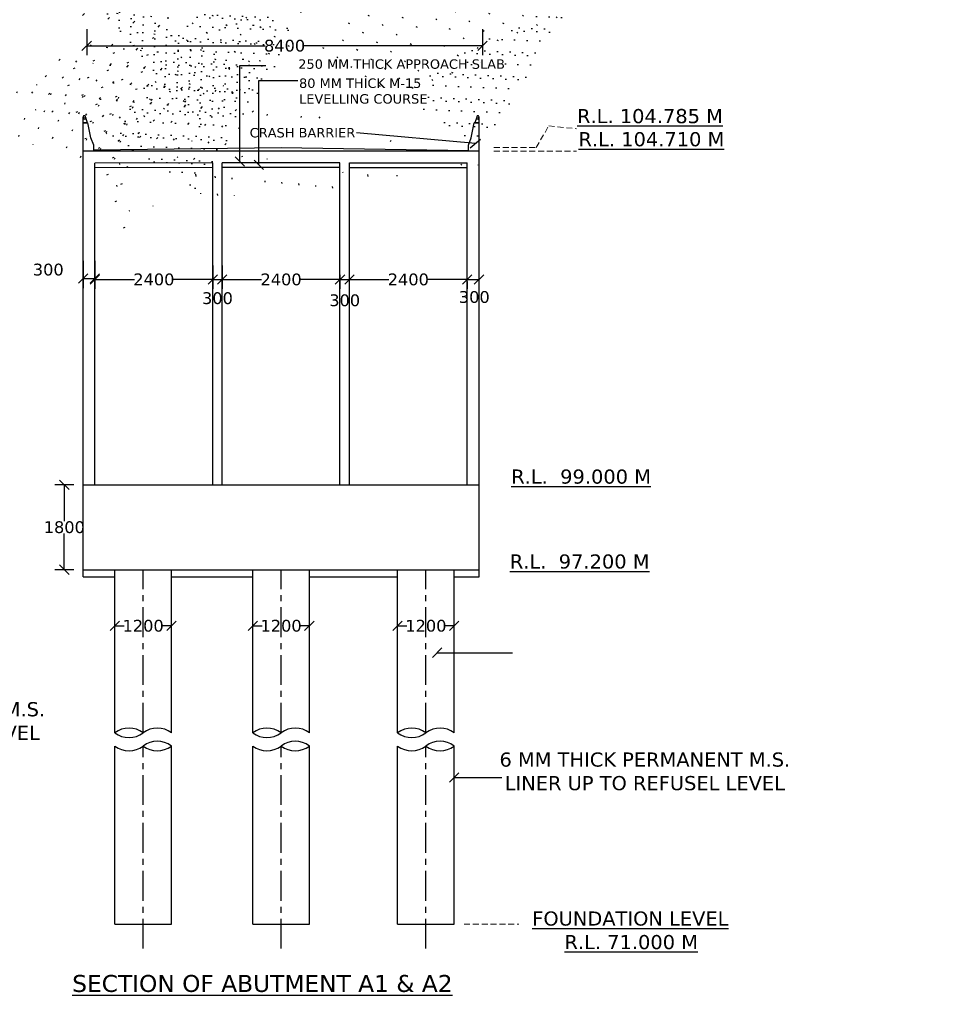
# Model space of a CAD drawing. Header units: millimetres. Extents: x -7746077780 to -3844657605, y -13315294818 to -6656873469.
# Tile 35 of 129: x -3872103758 to -3872083861, y -6657915624 to -6657894732. Entities that reach past the tile are written whole.
import ezdxf

# ---------------------------------------------------------------- set-up
doc = ezdxf.new("R2010")
doc.units = ezdxf.units.MM
doc.header["$MEASUREMENT"] = 0
doc.header["$PDMODE"] = 2
doc.linetypes.add('CENTER', pattern=[50.800000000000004, 31.75, -6.35, 6.35, -6.35])
doc.linetypes.add('HIDDEN', pattern=[0.375, 0.25, -0.125])
doc.layers.add('TEX', color=6, linetype='Continuous')
doc.layers.add('TEXT', color=7, linetype='Continuous')
doc.styles.get("Standard").update_dxf_attribs({"font": 'verdana.ttf', "height": 250})
doc.dimstyles.new('ISO-25', dxfattribs={"dimtxt": 250, "dimasz": 200, "dimexe": 200, "dimexo": 200, "dimgap": 0.02, "dimtad": 0, "dimtih": 1, "dimtoh": 1, "dimdec": 0, "dimdsep": 46, "dimtxsty": 'Standard', "dimblk": 'OBLIQUE', "dimcen": 150, "dimclrd": 1, "dimclre": 1, "dimclrt": 1, "dimadec": 0, "dimazin": 0, "dimtfac": 1, "dimtdec": 0, "dimtmove": 2, "dimatfit": 3, "dimldrblk": 'OBLIQUE', "dimfxl": 0, "dimarcsym": 0})
pattern_1 = [(49.99999999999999, (239420.498445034, -502886.040017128), (358.6300913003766, -31.37606749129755), [37.5, -412.5]), (355, (239420.498445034, -502886.040017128), (-69.37566680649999, 376.0960668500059), [30, -330]), (100.4514, (239450.3842844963, -502888.6546869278), (289.2546908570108, 344.7197710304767), [31.87009499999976, -350.5710559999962]), (46.18420000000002, (239420.498445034, -502786.0400190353), (533.620524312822, -82.75950716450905), [56.2499999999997, -618.7499999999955]), (96.63559999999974, (239464.9668164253, -502792.936671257), (467.3313527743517, 487.0589354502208), [47.8051439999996, -525.8564999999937]), (351.1842000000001, (239420.498445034, -502786.0400190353), (467.3309725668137, 487.0593004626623), [45, -495]), (21, (239470.498445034, -502811.040017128), (298.4535260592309, -201.3094453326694), [37.5, -412.5]), (326, (239470.498445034, -502811.040017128), (121.6576659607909, 362.5750225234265), [30, -330]), (71.45140000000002, (239495.3695616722, -502827.8158197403), (420.1113142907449, 161.2652483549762), [31.87009499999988, -350.571055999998]), (37.50000000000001, (239420.498445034, -502886.040017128), (6.079927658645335, 166.4469269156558), [0, -326, 0, -335, 0, -331.25]), (7.499999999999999, (239420.498445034, -502886.040017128), (131.5347687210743, 197.2058559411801), [0, -191, 0, -318.5, 0, -126.25]), (327.5, (239308.998445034, -502886.040017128), (266.9112180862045, -11.2774358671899), [0, -125, 0, -390, 0, -517.5]), (317.5, (239258.998445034, -502886.040017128), (291.5930846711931, 50.0524911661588), [0, -162.5, 0, -259, 0, -367.5])]

# ---------------------------------------------------------------- blocks, each defined once
blk = doc.blocks.new('_Oblique')
at = {"color": 0, "linetype": 'ByBlock', "lineweight": -2}
blk.add_line((-0.5, -0.5), (0.5, 0.5), dxfattribs=at)
blk = doc.blocks.new('*D489')
at = {"color": 1, "lineweight": -2, "ltscale": 20, "transparency": 16777216}
for p, q in [((-3872101738.307304, -6657907393.318135), (-3872101738.307304, -6657907393.318133)), ((-3872101738.307304, -6657907593.318133), (-3872101540.862563, -6657907593.318133)), ((-3872100538.307305, -6657907593.318133), (-3872100735.752046, -6657907593.318133))]:
    blk.add_line(p, q, dxfattribs=at)
at = {"layer": 'Defpoints', "color": 0, "ltscale": 20, "transparency": 16777216}
for p in [(-3872101738.307304, -6657907593.318135), (-3872100538.307305, -6657907593.318133), (-3872100538.307305, -6657907593.318133)]:
    blk.add_point(p, dxfattribs=at)
at = {"color": 1, "lineweight": -2, "ltscale": 20, "transparency": 16777216, "xscale": 200, "yscale": 200, "zscale": 200, "rotation": 180}
blk.add_blockref('_Oblique', (-3872101738.307304, -6657907593.318133), dxfattribs=at)
at = {"color": 1, "lineweight": -2, "ltscale": 20, "transparency": 16777216, "xscale": 200, "yscale": 200, "zscale": 200}
blk.add_blockref('_Oblique', (-3872100538.307305, -6657907593.318133), dxfattribs=at)
at = {"color": 1, "ltscale": 20, "transparency": 16777216, "insert": (-3872101138.307304, -6657907593.318133), "char_height": 250, "attachment_point": 5}
blk.add_mtext('1200', dxfattribs=at)
blk = doc.blocks.new('*D490')
at = {"color": 1, "lineweight": -2, "ltscale": 20, "transparency": 16777216}
for p, q in [((-3872094538.307304, -6657907393.318135), (-3872094538.307304, -6657907393.318133)), ((-3872095738.307303, -6657907593.318133), (-3872095540.862562, -6657907593.318133)), ((-3872094538.307304, -6657907593.318133), (-3872094735.752045, -6657907593.318133))]:
    blk.add_line(p, q, dxfattribs=at)
at = {"layer": 'Defpoints', "color": 0, "ltscale": 20, "transparency": 16777216}
for p in [(-3872095738.307303, -6657907593.318133), (-3872095738.307303, -6657907593.318133), (-3872094538.307304, -6657907593.318135)]:
    blk.add_point(p, dxfattribs=at)
at = {"color": 1, "lineweight": -2, "ltscale": 20, "transparency": 16777216, "xscale": 200, "yscale": 200, "zscale": 200, "rotation": 180}
blk.add_blockref('_Oblique', (-3872095738.307303, -6657907593.318133), dxfattribs=at)
at = {"color": 1, "lineweight": -2, "ltscale": 20, "transparency": 16777216, "xscale": 200, "yscale": 200, "zscale": 200}
blk.add_blockref('_Oblique', (-3872094538.307304, -6657907593.318133), dxfattribs=at)
at = {"color": 1, "ltscale": 20, "transparency": 16777216, "insert": (-3872095138.307303, -6657907593.318133), "char_height": 250, "attachment_point": 5}
blk.add_mtext('1200', dxfattribs=at)
blk = doc.blocks.new('*D491')
at = {"color": 1, "lineweight": -2, "ltscale": 20, "transparency": 16777216}
for p, q in [((-3872098811.224682, -6657907393.318133), (-3872098811.224682, -6657907393.318131)), ((-3872097611.224682, -6657907393.318133), (-3872097611.224682, -6657907393.318131)), ((-3872098811.224682, -6657907593.318131), (-3872098613.779941, -6657907593.318131)), ((-3872097611.224682, -6657907593.318131), (-3872097808.669423, -6657907593.318131))]:
    blk.add_line(p, q, dxfattribs=at)
at = {"layer": 'Defpoints', "color": 0, "ltscale": 20, "transparency": 16777216}
for p in [(-3872098811.224682, -6657907593.318131), (-3872098811.224682, -6657907593.318133), (-3872097611.224682, -6657907593.318133)]:
    blk.add_point(p, dxfattribs=at)
at = {"color": 1, "lineweight": -2, "ltscale": 20, "transparency": 16777216, "xscale": 200, "yscale": 200, "zscale": 200, "rotation": 180}
blk.add_blockref('_Oblique', (-3872098811.224682, -6657907593.318131), dxfattribs=at)
at = {"color": 1, "lineweight": -2, "ltscale": 20, "transparency": 16777216, "xscale": 200, "yscale": 200, "zscale": 200}
blk.add_blockref('_Oblique', (-3872097611.224682, -6657907593.318131), dxfattribs=at)
at = {"color": 1, "ltscale": 20, "transparency": 16777216, "insert": (-3872098211.224682, -6657907593.318131), "char_height": 250, "attachment_point": 5}
blk.add_mtext('1200', dxfattribs=at)
blk = doc.blocks.new('*D492')
at = {"color": 1, "lineweight": -2, "ltscale": 20, "transparency": 16777216}
for p, q in [((-3872102611.22468, -6657904601.620986), (-3872103011.224684, -6657904601.620986)), ((-3872102811.224684, -6657904601.620986), (-3872102811.224684, -6657905370.892456)), ((-3872102811.224684, -6657906401.620984), (-3872102811.224684, -6657905632.349514)), ((-3872102611.224682, -6657906401.620984), (-3872103011.224684, -6657906401.620984))]:
    blk.add_line(p, q, dxfattribs=at)
at = {"layer": 'Defpoints', "color": 0, "ltscale": 20, "transparency": 16777216}
for p in [(-3872102411.22468, -6657904601.620986), (-3872102811.224684, -6657906401.620984), (-3872102411.224682, -6657906401.620984)]:
    blk.add_point(p, dxfattribs=at)
at = {"color": 1, "lineweight": -2, "ltscale": 20, "transparency": 16777216, "xscale": 200, "yscale": 200, "zscale": 200}
for p, rotation in [((-3872102811.224684, -6657904601.620986), 90), ((-3872102811.224684, -6657906401.620984), 270)]:
    blk.add_blockref('_Oblique', p, dxfattribs=dict(at, rotation=rotation))
at = {"color": 1, "ltscale": 20, "transparency": 16777216, "insert": (-3872102811.224683, -6657905501.620986), "char_height": 250, "attachment_point": 5}
blk.add_mtext('1800', dxfattribs=at)
blk = doc.blocks.new('*D493')
at = {"color": 1, "lineweight": -2, "ltscale": 20, "transparency": 16777216}
for p, q in [((-3872102411.224679, -6657899846.1761), (-3872102411.224679, -6657900425.904963)), ((-3872102161.224679, -6657899846.1761), (-3872102161.224679, -6657900425.904963)), ((-3872102411.224679, -6657900225.904963), (-3872102161.224679, -6657900225.904963))]:
    blk.add_line(p, q, dxfattribs=at)
at = {"layer": 'Defpoints', "color": 0, "ltscale": 20, "transparency": 16777216}
for p in [(-3872102411.224679, -6657899646.1761), (-3872102161.224679, -6657899646.1761), (-3872102161.224679, -6657900225.904963)]:
    blk.add_point(p, dxfattribs=at)
at = {"color": 1, "lineweight": -2, "ltscale": 20, "transparency": 16777216, "xscale": 200, "yscale": 200, "zscale": 200, "rotation": 180}
blk.add_blockref('_Oblique', (-3872102411.224679, -6657900225.904963), dxfattribs=at)
at = {"color": 1, "lineweight": -2, "ltscale": 20, "transparency": 16777216, "xscale": 200, "yscale": 200, "zscale": 200}
blk.add_blockref('_Oblique', (-3872102161.224679, -6657900225.904963), dxfattribs=at)
at = {"color": 1, "ltscale": 20, "transparency": 16777216, "insert": (-3872103151.855982, -6657900036.271218), "char_height": 250, "attachment_point": 5}
blk.add_mtext('300', dxfattribs=at)
blk = doc.blocks.new('*D494')
at = {"color": 1, "lineweight": -2, "ltscale": 20, "transparency": 16777216}
for p, q in [((-3872099661.224681, -6657899946.176099), (-3872099661.224681, -6657900444.500323)), ((-3872099461.22468, -6657899946.176099), (-3872099461.22468, -6657900444.500323)), ((-3872099661.224681, -6657900244.500323), (-3872099461.22468, -6657900244.500323))]:
    blk.add_line(p, q, dxfattribs=at)
at = {"layer": 'Defpoints', "color": 0, "ltscale": 20, "transparency": 16777216}
for p in [(-3872099661.224681, -6657899746.176099), (-3872099461.22468, -6657899746.176099), (-3872099461.22468, -6657900244.500323)]:
    blk.add_point(p, dxfattribs=at)
at = {"color": 1, "lineweight": -2, "ltscale": 20, "transparency": 16777216, "xscale": 200, "yscale": 200, "zscale": 200, "rotation": 180}
blk.add_blockref('_Oblique', (-3872099661.224681, -6657900244.500323), dxfattribs=at)
at = {"color": 1, "lineweight": -2, "ltscale": 20, "transparency": 16777216, "xscale": 200, "yscale": 200, "zscale": 200}
blk.add_blockref('_Oblique', (-3872099461.22468, -6657900244.500323), dxfattribs=at)
at = {"color": 1, "ltscale": 20, "transparency": 16777216, "insert": (-3872099561.22468, -6657900642.686662), "char_height": 250, "attachment_point": 5}
blk.add_mtext('300', dxfattribs=at)
blk = doc.blocks.new('*D495')
at = {"color": 1, "lineweight": -2, "ltscale": 20, "transparency": 16777216}
for p, q in [((-3872102161.224679, -6657900046.176099), (-3872102161.224679, -6657900444.500323)), ((-3872099661.224681, -6657900046.176099), (-3872099661.224681, -6657900444.500323)), ((-3872102161.224679, -6657900244.500323), (-3872101323.601967, -6657900244.500323)), ((-3872099661.224681, -6657900244.500323), (-3872100498.847393, -6657900244.500323))]:
    blk.add_line(p, q, dxfattribs=at)
at = {"layer": 'Defpoints', "color": 0, "ltscale": 20, "transparency": 16777216}
for p in [(-3872102161.224679, -6657899846.176099), (-3872099661.224681, -6657899846.176099), (-3872099661.224681, -6657900244.500323)]:
    blk.add_point(p, dxfattribs=at)
at = {"color": 1, "lineweight": -2, "ltscale": 20, "transparency": 16777216, "xscale": 200, "yscale": 200, "zscale": 200, "rotation": 180}
blk.add_blockref('_Oblique', (-3872102161.224679, -6657900244.500323), dxfattribs=at)
at = {"color": 1, "lineweight": -2, "ltscale": 20, "transparency": 16777216, "xscale": 200, "yscale": 200, "zscale": 200}
blk.add_blockref('_Oblique', (-3872099661.224681, -6657900244.500323), dxfattribs=at)
at = {"color": 1, "ltscale": 20, "transparency": 16777216, "insert": (-3872100911.22468, -6657900244.500323), "char_height": 250, "attachment_point": 5}
blk.add_mtext('2400', dxfattribs=at)
blk = doc.blocks.new('*D496')
at = {"color": 1, "lineweight": -2, "ltscale": 20, "transparency": 16777216}
for p, q in [((-3872099461.22468, -6657900146.1761), (-3872099461.22468, -6657900444.901835)), ((-3872099461.22468, -6657900244.901835), (-3872098623.601968, -6657900244.901835)), ((-3872096961.224681, -6657900244.901835), (-3872097798.847394, -6657900244.901835)), ((-3872096961.224681, -6657900146.1761), (-3872096961.224681, -6657900444.901835))]:
    blk.add_line(p, q, dxfattribs=at)
at = {"layer": 'Defpoints', "color": 0, "ltscale": 20, "transparency": 16777216}
for p in [(-3872099461.22468, -6657899946.1761), (-3872096961.224681, -6657899946.1761), (-3872096961.224681, -6657900244.901835)]:
    blk.add_point(p, dxfattribs=at)
at = {"color": 1, "lineweight": -2, "ltscale": 20, "transparency": 16777216, "xscale": 200, "yscale": 200, "zscale": 200, "rotation": 180}
blk.add_blockref('_Oblique', (-3872099461.22468, -6657900244.901835), dxfattribs=at)
at = {"color": 1, "lineweight": -2, "ltscale": 20, "transparency": 16777216, "xscale": 200, "yscale": 200, "zscale": 200}
blk.add_blockref('_Oblique', (-3872096961.224681, -6657900244.901835), dxfattribs=at)
at = {"color": 1, "ltscale": 20, "transparency": 16777216, "insert": (-3872098211.224681, -6657900244.901835), "char_height": 250, "attachment_point": 5}
blk.add_mtext('2400', dxfattribs=at)
blk = doc.blocks.new('*D497')
at = {"color": 1, "lineweight": -2, "ltscale": 20, "transparency": 16777216}
for p, q in [((-3872096761.224679, -6657900119.40754), (-3872096761.224679, -6657900044.901835)), ((-3872096961.224681, -6657900146.1761), (-3872096961.224681, -6657900444.901835)), ((-3872096961.224681, -6657900244.901835), (-3872096761.224679, -6657900244.901835))]:
    blk.add_line(p, q, dxfattribs=at)
at = {"layer": 'Defpoints', "color": 0, "ltscale": 20, "transparency": 16777216}
for p in [(-3872096961.224681, -6657899946.1761), (-3872096761.224679, -6657900244.901835), (-3872096761.224679, -6657900319.40754)]:
    blk.add_point(p, dxfattribs=at)
at = {"color": 1, "lineweight": -2, "ltscale": 20, "transparency": 16777216, "xscale": 200, "yscale": 200, "zscale": 200, "rotation": 180}
blk.add_blockref('_Oblique', (-3872096961.224681, -6657900244.901835), dxfattribs=at)
at = {"color": 1, "lineweight": -2, "ltscale": 20, "transparency": 16777216, "xscale": 200, "yscale": 200, "zscale": 200}
blk.add_blockref('_Oblique', (-3872096761.224679, -6657900244.901835), dxfattribs=at)
at = {"color": 1, "ltscale": 20, "transparency": 16777216, "insert": (-3872096861.22468, -6657900687.452493), "char_height": 250, "attachment_point": 5}
blk.add_mtext('300', dxfattribs=at)
blk = doc.blocks.new('*D498')
at = {"color": 1, "lineweight": -2, "ltscale": 20, "transparency": 16777216}
for p, q in [((-3872094261.224684, -6657900125.842156), (-3872094261.224684, -6657900044.901835)), ((-3872094011.224682, -6657900125.842156), (-3872094011.224682, -6657900044.901835)), ((-3872094261.224684, -6657900244.901835), (-3872094011.224682, -6657900244.901835))]:
    blk.add_line(p, q, dxfattribs=at)
at = {"layer": 'Defpoints', "color": 0, "ltscale": 20, "transparency": 16777216}
for p in [(-3872094011.224682, -6657900244.901835), (-3872094261.224684, -6657900325.842156), (-3872094011.224682, -6657900325.842156)]:
    blk.add_point(p, dxfattribs=at)
at = {"color": 1, "lineweight": -2, "ltscale": 20, "transparency": 16777216, "xscale": 200, "yscale": 200, "zscale": 200, "rotation": 180}
blk.add_blockref('_Oblique', (-3872094261.224684, -6657900244.901835), dxfattribs=at)
at = {"color": 1, "lineweight": -2, "ltscale": 20, "transparency": 16777216, "xscale": 200, "yscale": 200, "zscale": 200}
blk.add_blockref('_Oblique', (-3872094011.224682, -6657900244.901835), dxfattribs=at)
at = {"color": 1, "ltscale": 20, "transparency": 16777216, "insert": (-3872094111.224683, -6657900617.997561), "char_height": 250, "attachment_point": 5}
blk.add_mtext('300', dxfattribs=at)
blk = doc.blocks.new('*D502')
at = {"color": 1, "lineweight": -2, "ltscale": 20, "transparency": 16777216}
for p, q in [((-3872096761.224679, -6657900119.40754), (-3872096761.224679, -6657900044.901835)), ((-3872096761.224679, -6657900244.901835), (-3872095923.601969, -6657900244.901835)), ((-3872094261.224684, -6657900244.901835), (-3872095098.847395, -6657900244.901835)), ((-3872094261.224684, -6657900285.371997), (-3872094261.224684, -6657900444.901835))]:
    blk.add_line(p, q, dxfattribs=at)
at = {"layer": 'Defpoints', "color": 0, "ltscale": 20, "transparency": 16777216}
for p in [(-3872094261.224684, -6657900085.371997), (-3872094261.224684, -6657900244.901835), (-3872096761.224679, -6657900319.40754)]:
    blk.add_point(p, dxfattribs=at)
at = {"color": 1, "lineweight": -2, "ltscale": 20, "transparency": 16777216, "xscale": 200, "yscale": 200, "zscale": 200, "rotation": 180}
blk.add_blockref('_Oblique', (-3872096761.224679, -6657900244.901835), dxfattribs=at)
at = {"color": 1, "lineweight": -2, "ltscale": 20, "transparency": 16777216, "xscale": 200, "yscale": 200, "zscale": 200}
blk.add_blockref('_Oblique', (-3872094261.224684, -6657900244.901835), dxfattribs=at)
at = {"color": 1, "ltscale": 20, "transparency": 16777216, "insert": (-3872095511.224682, -6657900244.901835), "char_height": 250, "attachment_point": 5}
blk.add_mtext('2400', dxfattribs=at)
blk = doc.blocks.new('*D510')
at = {"color": 1, "lineweight": -2, "ltscale": 20, "transparency": 16777216}
for p, q in [((-3872102336.577218, -6657894932.081858), (-3872102336.577218, -6657895484.994942)), ((-3872093936.577218, -6657894932.08186), (-3872093936.577218, -6657895484.994942)), ((-3872102336.577218, -6657895284.994942), (-3872098552.228514, -6657895284.994942)), ((-3872093936.577218, -6657895284.994942), (-3872097720.925922, -6657895284.994942))]:
    blk.add_line(p, q, dxfattribs=at)
at = {"layer": 'Defpoints', "color": 0, "ltscale": 20, "transparency": 16777216}
for p in [(-3872102336.577218, -6657894732.081858), (-3872093936.577218, -6657894732.08186), (-3872093936.577218, -6657895284.994942)]:
    blk.add_point(p, dxfattribs=at)
at = {"color": 1, "lineweight": -2, "ltscale": 20, "transparency": 16777216, "xscale": 200, "yscale": 200, "zscale": 200, "rotation": 180}
blk.add_blockref('_Oblique', (-3872102336.577218, -6657895284.994942), dxfattribs=at)
at = {"color": 1, "lineweight": -2, "ltscale": 20, "transparency": 16777216, "xscale": 200, "yscale": 200, "zscale": 200}
blk.add_blockref('_Oblique', (-3872093936.577218, -6657895284.994942), dxfattribs=at)
at = {"color": 1, "ltscale": 20, "transparency": 16777216, "insert": (-3872098136.577218, -6657895284.994942), "char_height": 250, "attachment_point": 5}
blk.add_mtext('8400', dxfattribs=at)

msp = doc.modelspace()

# ---------------------------------------------------------------- hatches: boundary and pattern name
at = {"ltscale": 20}
h = msp.add_hatch(dxfattribs=at)
h.set_pattern_fill('AR-CONC', color=256, scale=50, style=0)
h.set_pattern_definition(pattern_1)
h.paths.add_polyline_path([(-3872099661.224683, -6657897871.424994), (-3872099661.224682, -6657897771.424994), (-3872102161.224678, -6657897778.045469), (-3872102161.224678, -6657897878.045468)])
h = msp.add_hatch(dxfattribs=at)
h.set_pattern_fill('AR-CONC', color=256, scale=50, style=0)
h.set_pattern_definition([(49.99999999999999, (239437.498445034, -502886.040017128), (358.6300913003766, -31.37606749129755), [37.5, -412.5]), (355, (239437.498445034, -502886.040017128), (-69.37566680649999, 376.0960668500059), [30, -330]), (100.4514, (239467.3842844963, -502888.6546869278), (289.2546908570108, 344.7197710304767), [31.87009499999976, -350.5710559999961]), (46.18420000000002, (239437.498445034, -502786.0400190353), (533.620524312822, -82.75950716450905), [56.2499999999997, -618.7499999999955]), (96.63559999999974, (239481.966817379, -502792.936671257), (467.3313527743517, 487.0589354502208), [47.80514399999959, -525.8564999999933]), (351.1842000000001, (239437.498445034, -502786.0400190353), (467.3309725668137, 487.0593004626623), [45, -495]), (21, (239487.498445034, -502811.040017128), (298.4535260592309, -201.3094453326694), [37.5, -412.5]), (326, (239487.498445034, -502811.040017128), (121.6576659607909, 362.5750225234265), [30, -330]), (71.45140000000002, (239512.3695616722, -502827.8158197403), (420.1113142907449, 161.2652483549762), [31.87009499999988, -350.571055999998]), (37.50000000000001, (239437.498445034, -502886.040017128), (6.079927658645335, 166.4469269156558), [0, -326, 0, -335, 0, -331.25]), (7.499999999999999, (239437.498445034, -502886.040017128), (131.5347687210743, 197.2058559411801), [0, -191, 0, -318.5, 0, -126.25]), (327.5, (239325.998445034, -502886.040017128), (266.9112180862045, -11.2774358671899), [0, -125, 0, -390, 0, -517.5]), (317.5, (239275.998445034, -502886.040017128), (291.5930846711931, 50.0524911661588), [0, -162.5, 0, -259, 0, -367.5])])
h.paths.add_polyline_path([(-3872096928.224679, -6657897771.424995), (-3872099461.224679, -6657897771.424993), (-3872099461.224679, -6657897871.424994), (-3872096928.224679, -6657897871.424995)])
h = msp.add_hatch(dxfattribs=at)
h.set_pattern_fill('AR-CONC', color=256, scale=50, style=0)
h.set_pattern_definition(pattern_1)
h.paths.add_polyline_path([(-3872094211.224685, -6657897771.424993), (-3872096745.224679, -6657897771.424994), (-3872096745.224679, -6657897871.424995), (-3872094211.224685, -6657897871.424995)])

# ---------------------------------------------------------------- linework, layer by layer
for p, q in [((-3872102411.224678, -6657897521.537539), (-3872102411.224678, -6657896921.537539)), ((-3872102411.224678, -6657896921.537539), (-3872102311.224678, -6657896921.537539)), ((-3872102247.510865, -6657897236.752079), (-3872102311.224678, -6657896921.537539)), ((-3872094174.938497, -6657897236.752079), (-3872094111.224684, -6657896921.537539)), ((-3872094011.224684, -6657896921.537539), (-3872094111.224684, -6657896921.537539)), ((-3872094011.224684, -6657897521.537539), (-3872094011.224684, -6657896921.537539)), ((-3872102411.224684, -6657906551.620984), (-3872102411.224679, -6657897146.379544)), ((-3872102411.224682, -6657906401.620984), (-3872102411.224678, -6657897146.379546)), ((-3872094011.224682, -6657906551.620984), (-3872094011.224684, -6657897146.379546)), ((-3872102186.224678, -6657897396.537539), (-3872102247.510865, -6657897236.752079)), ((-3872094236.224684, -6657897396.537539), (-3872094174.938497, -6657897236.752079)), ((-3872094011.224684, -6657897521.537539), (-3872102411.224679, -6657897521.537542)), ((-3872102186.224678, -6657897521.537539), (-3872102186.224678, -6657897396.537539)), ((-3872094236.224684, -6657897521.537539), (-3872094236.224684, -6657897396.537539)), ((-3872094011.224684, -6657897521.537539), (-3872094236.224684, -6657897521.537539)), ((-3872099661.224682, -6657897771.053277), (-3872102161.224679, -6657897777.673752)), ((-3872099661.224682, -6657897771.424994), (-3872102161.224679, -6657897778.045469)), ((-3872102161.224679, -6657904608.241458), (-3872102161.224679, -6657897777.673754)), ((-3872099661.224683, -6657904601.620984), (-3872099661.224681, -6657897771.05328)), ((-3872099461.224682, -6657904601.620984), (-3872099461.224679, -6657897771.05328)), ((-3872097286.695027, -6657897771.053278), (-3872099461.224679, -6657897771.053277)), ((-3872096961.224679, -6657897771.424995), (-3872099461.224679, -6657897771.424994)), ((-3872096961.224682, -6657904601.620986), (-3872096961.224679, -6657897771.424997)), ((-3872096761.224682, -6657904601.620986), (-3872096761.224679, -6657897771.424997)), ((-3872096761.224679, -6657897771.424994), (-3872094261.224685, -6657897771.424993)), ((-3872094261.224685, -6657904608.241458), (-3872094261.224685, -6657897771.424995)), ((-3872099661.224682, -6657897871.424994), (-3872102161.224679, -6657897878.045468)), ((-3872096961.224679, -6657897871.424995), (-3872099461.224679, -6657897871.424994)), ((-3872096761.224682, -6657897871.424995), (-3872094261.224685, -6657897871.424995)), ((-3872102411.22468, -6657904601.620986), (-3872094011.224681, -6657904601.620986)), ((-3872094011.224682, -6657905751.620984), (-3872094011.224681, -6657904601.620986)), ((-3872102411.224684, -6657906401.620984), (-3872094011.224682, -6657906401.620984)), ((-3872102411.224684, -6657906551.620984), (-3872101738.307304, -6657906551.620984)), ((-3872101738.307304, -6657909863.318133), (-3872101738.307304, -6657906401.620984)), ((-3872100538.307305, -6657909863.318137), (-3872100538.307304, -6657906401.620984)), ((-3872100538.307304, -6657906551.620983), (-3872098811.224682, -6657906551.620983)), ((-3872098811.224682, -6657909863.318137), (-3872098811.224682, -6657906401.620983)), ((-3872097611.224682, -6657909863.318133), (-3872097611.224682, -6657906401.620983)), ((-3872097611.224682, -6657906551.620983), (-3872095738.307304, -6657906551.620984)), ((-3872095738.307303, -6657909863.318137), (-3872095738.307304, -6657906401.620984)), ((-3872094538.307304, -6657909863.318133), (-3872094538.307304, -6657906401.620984)), ((-3872094538.307304, -6657906551.620984), (-3872094011.224682, -6657906551.620984)), ((-3872101738.307305, -6657913921.620984), (-3872101738.307304, -6657910143.318136)), ((-3872100538.307305, -6657913921.620984), (-3872100538.307305, -6657910143.318136)), ((-3872098811.224682, -6657913921.620984), (-3872098811.224681, -6657910143.318136)), ((-3872097611.224682, -6657913921.620984), (-3872097611.224681, -6657910143.318136)), ((-3872095738.307304, -6657913921.620984), (-3872095738.307303, -6657910143.318136)), ((-3872094538.307304, -6657913921.620984), (-3872094538.307303, -6657910143.318136)), ((-3872101738.307305, -6657913921.620984), (-3872100538.307306, -6657913921.620985)), ((-3872098811.224682, -6657913921.620984), (-3872097611.224682, -6657913921.620985)), ((-3872095738.307304, -6657913921.620984), (-3872094538.307304, -6657913921.620985))]:
    msp.add_line(p, q, dxfattribs=at)
at = {"color": 240}
for p, q in [((-3872102411.224678, -6657896921.537539), (-3872102323.624677, -6657896921.537539)), ((-3872094011.224717, -6657896921.53743), (-3872094098.824718, -6657896921.53743)), ((-3872094011.224684, -6657896921.537539), (-3872094098.824684, -6657896921.537539))]:
    msp.add_line(p, q, dxfattribs=at)
at = {"ltscale": 20}
msp.add_lwpolyline([(-3872102186.224678, -6657897491.323122), (-3872098211.724679, -6657897446.379541), (-3872094236.224684, -6657897505.697819)], dxfattribs=at)
for centre, start, end in [((-3872101438.307303, -6657909463.614589), 233.1096992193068, 306.8903007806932), ((-3872101438.307303, -6657910263.021684), 53.10972106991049, 126.8902789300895), ((-3872100838.307307, -6657910263.021684), 52.76006740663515, 126.8902789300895), ((-3872098511.224679, -6657909463.614589), 233.1096992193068, 306.8903007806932), ((-3872098511.224679, -6657910263.021684), 53.10972106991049, 126.8902789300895), ((-3872097911.224683, -6657910263.021684), 52.76006740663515, 126.8902789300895), ((-3872095438.307301, -6657909463.614589), 233.1096992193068, 306.8903007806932), ((-3872095438.307301, -6657910263.021684), 53.10972106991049, 126.8902789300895), ((-3872094838.307305, -6657910263.021684), 52.76006740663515, 126.8902789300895), ((-3872100838.307307, -6657910543.021682), 53.10964456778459, 126.8903554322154), ((-3872097911.224683, -6657910543.021682), 53.10964456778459, 126.8903554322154), ((-3872094838.307305, -6657910543.021682), 53.10964456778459, 126.8903554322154), ((-3872101438.307303, -6657909743.615156), 233.1096445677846, 306.8903554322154), ((-3872100838.307307, -6657909743.614587), 233.1096992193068, 306.8903007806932), ((-3872098511.224679, -6657909743.615156), 233.1096445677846, 306.8903554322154), ((-3872097911.224683, -6657909743.614587), 233.1096992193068, 306.8903007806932), ((-3872095438.307301, -6657909743.615156), 233.1096445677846, 306.8903554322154), ((-3872094838.307305, -6657909743.614587), 233.1096992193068, 306.8903007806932)]:
    msp.add_arc(centre, 499.7628690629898, start, end, dxfattribs=at)
at = {"layer": 'TEX', "color": 4, "linetype": 'CENTER', "ltscale": 20}
for p, q in [((-3872101138.307305, -6657909863.318137), (-3872101138.307304, -6657906401.620984)), ((-3872098211.224682, -6657909863.318135), (-3872098211.224682, -6657906401.620983)), ((-3872095138.307303, -6657909863.318137), (-3872095138.307304, -6657906401.620984)), ((-3872101138.307305, -6657914441.620984), (-3872101138.307305, -6657910143.318133)), ((-3872098211.224682, -6657914441.620984), (-3872098211.224682, -6657910143.318133)), ((-3872095138.307304, -6657914441.620984), (-3872095138.307303, -6657910143.318133))]:
    msp.add_line(p, q, dxfattribs=at)
at = {"layer": 'TEX', "color": 0, "ltscale": 20}
for points in [[(-3872102411.224678, -6657896921.537539), (-3872102411.224678, -6657896802.624876)], [(-3872102362.336692, -6657896802.624876), (-3872102362.336692, -6657896802.624876), (-3872102323.624677, -6657896921.537539), (-3872102411.224678, -6657896921.537539)], [(-3872094060.112702, -6657896802.624766), (-3872094060.112703, -6657896802.624766), (-3872094098.824718, -6657896921.53743), (-3872094011.224717, -6657896921.53743)], [(-3872094011.224717, -6657896921.53743), (-3872094011.224717, -6657896802.624766)]]:
    msp.add_lwpolyline(points, dxfattribs=at)
for centre in [(-3872102384.331336, -6657896829.683228), (-3872094038.118058, -6657896829.683118)]:
    msp.add_circle(centre, 19.04609462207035, dxfattribs=at)
for centre in [(-3872102386.780685, -6657896795.104573), (-3872094035.668709, -6657896795.104464)]:
    msp.add_arc(centre, 25.57467012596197, 342.8992355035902, 197.1007644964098, dxfattribs=at)
at = {"layer": 'TEXT', "color": 2, "linetype": 'HIDDEN', "lineweight": 13, "ltscale": 500}
for p, q in [((-3872093693.981097, -6657897521.537539), (-3872091944.762254, -6657897521.537539)), ((-3872094327.280818, -6657913921.620984), (-3872093162.999816, -6657913921.620984))]:
    msp.add_line(p, q, dxfattribs=at)
msp.add_lwpolyline([(-3872093693.981098, -6657897446.379669), (-3872092800.06974, -6657897446.379669), (-3872092530.06974, -6657896985.64248), (-3872091940.06974, -6657897046.795752)], dxfattribs=at)

# ---------------------------------------------------------------- texts
at = {"ltscale": 20}
for s, insert, char_height, width, attachment_point in [('250 MM THICK APPROACH SLAB', (-3872095654.347381, -6657895573.771622), 200, 5099.898213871, 2), ('80 MM THICK M-15 \\PLEVELLING COURSE', (-3872097829.985872, -6657895979.22654), 200, 12720.00000000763, 1), ('CRASH BARRIER', (-3872097757.343722, -6657897030.136393), 200, 5099.898213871, 2), ('{\\LR.L.  99.000 M}', (-3872091844.768971, -6657904276.022422), 300, 5399.898213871, 2), ('{\\LR.L.  97.200 M}', (-3872091875.445938, -6657906077.666833), 300, 5399.898213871, 2), ('6 MM THICK PERMANENT M.S. LINER UP TO REFUSEL LEVEL', (-3872106303.023154, -6657909212.276665), 300, 6939.217535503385, 2), ('6 MM THICK PERMANENT M.S. LINER UP TO REFUSEL LEVEL', (-3872090491.914657, -6657910280.303006), 300, 6939.217535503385, 2), ('\\pi917.33;{\\LFOUNDATION LEVEL \\P\\pi1600.6;R.L. 71.000 M}', (-3872093799.012653, -6657913653.318133), 300, 6037.084575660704, 1), ('\\pi917.33;{\\LFOUNDATION LEVEL \\P\\pi1600.6;R.L. 71.000 M}', (-3872109839.012653, -6657913763.318133), 300, 6037.084575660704, 1), ('{\\LSECTION OF ABUTMENT A1 & A2}', (-3872098607.685347, -6657915000.878556), 360, 23232.62043682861, 2)]:
    msp.add_mtext(s, dxfattribs=dict(at, insert=insert, char_height=char_height, width=width, attachment_point=attachment_point))
at = {"layer": 'TEXT', "color": 6, "char_height": 300, "width": 7649.898213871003, "attachment_point": 2}
for s, insert in [('{\\LR.L. 104.785 M}', (-3872090383.332241, -6657896627.446929)), ('{\\LR.L. 104.710 M}', (-3872090353.332241, -6657897117.446929))]:
    msp.add_mtext(s, dxfattribs=dict(at, insert=insert))

# ---------------------------------------------------------------- dimensions: what is measured, and where the dimension line sits
at = {"ltscale": 20}
for base, p1, p2, text, picture, middle in [((-3872093936.577218, -6657895284.994942), (-3872102336.577218, -6657894732.081858), (-3872093936.577218, -6657894732.08186), '8400', '*D510', (-3872098136.577218, -6657895284.994942)), ((-3872099661.224681, -6657900244.500323), (-3872102161.224679, -6657899846.176099), (-3872099661.224681, -6657899846.176099), '2400', '*D495', (-3872100911.22468, -6657900244.500323)), ((-3872096961.224681, -6657900244.901835), (-3872099461.22468, -6657899946.1761), (-3872096961.224681, -6657899946.1761), '2400', '*D496', (-3872098211.224681, -6657900244.901835)), ((-3872094261.224684, -6657900244.901835), (-3872096761.224679, -6657900319.40754), (-3872094261.224684, -6657900085.371997), '2400', '*D502', (-3872095511.224682, -6657900244.901835))]:
    dim = msp.add_linear_dim(base=base, p1=p1, p2=p2, text=text, dimstyle='ISO-25', dxfattribs=at)
    dim.commit()
    dim.dimension.update_dxf_attribs({"geometry": picture, "text_midpoint": middle})
for base, p1, p2, picture, middle in [((-3872102161.224679, -6657900225.904963), (-3872102411.224679, -6657899646.1761), (-3872102161.224679, -6657899646.1761), '*D493', (-3872103151.855982, -6657900036.271218)), ((-3872099461.22468, -6657900244.500323), (-3872099661.224681, -6657899746.176099), (-3872099461.22468, -6657899746.176099), '*D494', (-3872099561.22468, -6657900642.686662)), ((-3872096761.224679, -6657900244.901835), (-3872096961.224681, -6657899946.1761), (-3872096761.224679, -6657900319.40754), '*D497', (-3872096861.22468, -6657900687.452493)), ((-3872094011.224682, -6657900244.901835), (-3872094261.224684, -6657900325.842156), (-3872094011.224682, -6657900325.842156), '*D498', (-3872094111.224683, -6657900617.997561))]:
    dim = msp.add_linear_dim(base=base, p1=p1, p2=p2, text='300', dimstyle='ISO-25', dxfattribs=at)
    dim.commit()
    dim.dimension.update_dxf_attribs({"geometry": picture, "text_midpoint": middle, "dimtype": 160})
for base, p1, p2, angle, picture, middle in [((-3872102811.224684, -6657906401.620984), (-3872102411.22468, -6657904601.620986), (-3872102411.224682, -6657906401.620984), 90, '*D492', (-3872102811.224683, -6657905501.620986)), ((-3872098811.224682, -6657907593.318131), (-3872097611.224682, -6657907593.318133), (-3872098811.224682, -6657907593.318133), 180, '*D491', (-3872098211.224682, -6657907593.318131)), ((-3872095738.307303, -6657907593.318133), (-3872094538.307304, -6657907593.318135), (-3872095738.307303, -6657907593.318133), 180, '*D490', (-3872095138.307303, -6657907593.318133))]:
    dim = msp.add_linear_dim(base=base, p1=p1, p2=p2, angle=angle, dimstyle='ISO-25', dxfattribs=at)
    dim.commit()
    dim.dimension.update_dxf_attribs({"geometry": picture, "text_midpoint": middle})
dim = msp.add_linear_dim(base=(-3872100538.307305, -6657907593.318133), p1=(-3872101738.307304, -6657907593.318135), p2=(-3872100538.307305, -6657907593.318133), dimstyle='ISO-25', dxfattribs=at)
dim.commit()
dim.dimension.update_dxf_attribs({"geometry": '*D489', "text_midpoint": (-3872101138.307304, -6657907593.318133)})

# ---------------------------------------------------------------- leaders
for points in [[(-3872099083.917221, -6657897741.600479), (-3872099083.917221, -6657895705.260461), (-3872098534.063956, -6657895705.260461)], [(-3872098683.802977, -6657897811.626621), (-3872098683.802977, -6657896018.771432), (-3872097856.787147, -6657896018.771432)], [(-3872094087.260647, -6657897359.22826), (-3872096609.012818, -6657897133.105824)], [(-3872094898.307302, -6657908163.318131), (-3872093299.089018, -6657908163.318131)], [(-3872094538.307301, -6657910813.318131), (-3872093529.089018, -6657910813.318131)]]:
    msp.add_leader(points, dimstyle='ISO-25', dxfattribs=at)

doc.saveas('drawing.dxf')
